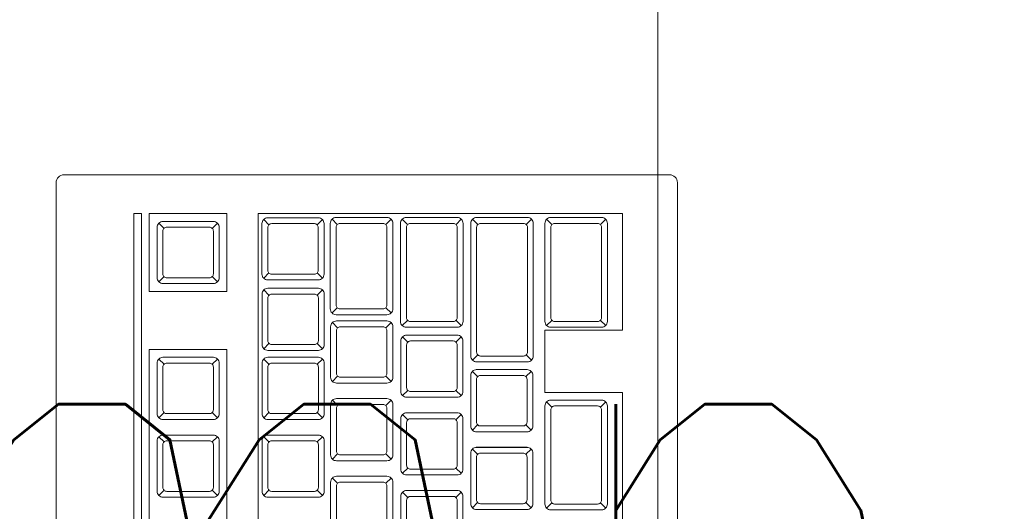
# Model space of a CAD drawing. Header units: millimetres. Extents: x 24385 to 79107, y -56478 to -23676.
# Tile 238 of 256: x 28360 to 28385, y -25845 to -25833. Entities that reach past the tile are written whole.
import ezdxf
from ezdxf.enums import TextEntityAlignment as Align

# ---------------------------------------------------------------- set-up
doc = ezdxf.new("R2010")
doc.units = ezdxf.units.MM
doc.header["$LTSCALE"] = 2
for name, color, linetype, lineweight in [('0_OPIS', 7, 'Continuous', 13), ('3DPLAN_A_TABELKA POMIESZCZEŃ', 7, 'Continuous', 0), ('Opisy', 7, 'Continuous', 13)]:
    doc.layers.add(name, color=color, linetype=linetype, lineweight=lineweight)
for name, color, linetype in [('3DPLAN_A_KRESKOWANIE 1', 253, 'Continuous'), ('3DPLAN_A_OPIS', 8, 'Continuous'), ('_WLK_oznaczenia', 211, 'Continuous')]:
    doc.layers.add(name, color=color, linetype=linetype)
doc.layers.add('FURNITURE ZD 1 500', color=7, linetype='Continuous', lineweight=13, true_color=0x9fa8a5)
doc.styles.add('ARIAL', font='arial.ttf')
doc.styles.add('GRZEJNIK', font='simplex.shx', dxfattribs={"width": 0.7})

# ---------------------------------------------------------------- blocks, each defined once
blk = doc.blocks.new('kondygnacja -1')
at = {"layer": '3DPLAN_A_KRESKOWANIE 1'}
h = blk.add_hatch(dxfattribs=at)
h.set_pattern_fill('ANSI31', color=256, scale=7.5, style=0)
h.set_pattern_definition([(45, (23044.838, -26883.88), (-16.83798, 16.83798), [])])
h.paths.add_polyline_path([(31677.485, -24430.84), (30214.868, -24430.84), (30214.868, -24470.84), (30429.606, -24470.84), (30429.606, -24477.84), (30447.606, -24477.84), (30447.606, -24818.84), (30476.606, -24818.84), (30476.606, -24470.84), (31012.606, -24470.84), (31012.606, -24478.84), (31079.606, -24478.84), (31079.606, -24470.84), (31638.606, -24470.84), (31638.606, -25036.84), (31079.606, -25036.84), (31079.606, -25028.84), (31012.606, -25028.84), (31012.606, -25036.84), (30611.38, -25036.84), (30611.38, -25072.84), (31023.606, -25072.84), (31034.606, -25082.84), (31034.606, -25330.84), (31023.606, -25340.84), (30831.396, -25340.84, -0.038531), (30832.58, -25356.183), (30832.58, -25371.84), (31079.606, -25371.84), (31079.606, -25072.84), (31638.606, -25072.84), (31638.606, -25943.84), (30832.58, -25943.84), (30832.58, -26009.84), (31677.485, -26009.84)])
h.paths.add_polyline_path([(30682.606, -26009.84), (30832.58, -26009.84), (30832.58, -25943.84), (30760.606, -25943.84), (30760.606, -25454.668), (30735.606, -25464.584), (30735.606, -25943.84), (30682.606, -25943.84)])
h.paths.add_polyline_path([(30679.606, -25371.84), (30735.606, -25371.84), (30735.606, -25464.584), (30760.606, -25454.668), (30760.606, -25371.84), (30832.58, -25371.84), (30832.58, -25356.183, 0.038531), (30831.396, -25340.84), (30679.606, -25340.84)])
h.paths.add_polyline_path([(30355.83, -25371.84), (30425.606, -25371.84), (30425.606, -25379.84), (30463.606, -25379.84), (30463.606, -25424.739), (30471.606, -25424.739), (30471.606, -25395.84), (30533.606, -25395.84), (30533.606, -25371.84), (30576.606, -25371.84), (30576.606, -25341.84), (30472.606, -25341.84), (30472.606, -25326.84), (30427.606, -25326.84), (30427.606, -25341.84), (30355.83, -25341.84)])
h.paths.add_polyline_path([(30456.606, -25936.84), (30425.606, -25936.84), (30425.606, -25945.84), (30380.606, -25945.84), (30380.606, -26009.84), (30512.606, -26009.84), (30512.606, -25943.84), (30466.606, -25943.84), (30466.606, -25712.84), (30456.606, -25712.84)])
h.paths.add_polyline_path([(28888.606, -25941.84), (28888.606, -26009.84), (29013.606, -26009.84), (29013.606, -25941.84)])
h.paths.add_polyline_path([(28591.166, -26009.84), (28591.166, -25944.84), (28547.606, -25944.84), (28547.606, -26009.84)])
h.paths.add_polyline_path([(28624.606, -25870.534), (28654.797, -25870.534), (28654.797, -25924.534), (28624.606, -25924.534), (28624.606, -25944.84), (28591.166, -25944.84), (28591.166, -26009.84), (28713.606, -26009.84), (28713.606, -25941.84), (28672.606, -25941.84), (28672.606, -25932.84), (28657.606, -25932.84), (28657.606, -25716.84), (28624.606, -25716.84)])
h.paths.add_polyline_path([(28372.606, -25944.84), (28328.606, -25944.84), (28328.606, -25907.84), (28282.606, -25907.84), (28282.606, -25944.84), (28248.606, -25944.84), (28248.606, -26009.84), (28372.606, -26009.84)])
h.paths.add_polyline_path([(28092.606, -25563.84), (28054.606, -25563.84), (28054.606, -25383.84), (28067.602, -25383.84), (28067.606, -25375.84), (28340.606, -25375.84), (28340.606, -25341.84), (28070.606, -25341.84), (28070.606, -25332.84), (28030.606, -25332.84), (28030.606, -25395.598), (28048.707, -25395.598), (28048.707, -25449.598), (28030.606, -25449.598), (28030.606, -26009.84), (28073.606, -26009.84), (28073.606, -25944.84), (28054.606, -25944.84), (28054.606, -25668.84), (28092.606, -25668.84)])
h.paths.add_polyline_path([(27949.606, -25495.746), (27949.606, -25507.746), (27983.295, -25507.746), (27983.295, -25521.746), (27949.606, -25521.746), (27949.606, -25531.84), (27999.606, -25531.84), (27999.606, -25934.84), (27982.606, -25934.84), (27982.606, -25942.84), (27947.606, -25942.84), (27947.606, -26009.84), (28026.624, -26009.84), (28026.624, -25449.598), (27999.606, -25449.598), (27999.606, -25463.84), (27949.606, -25463.84), (27949.606, -25481.746), (27983.295, -25481.746), (27983.295, -25495.746)])
h.paths.add_polyline_path([(27982.606, -25361.84), (27952.606, -25361.84), (27952.606, -25332.84), (28026.624, -25332.84), (28026.624, -25395.598), (27999.606, -25395.598), (27999.606, -25377.84), (27982.606, -25377.84)])
h.paths.add_polyline_path([(26818.606, -25892.84), (26781.485, -25892.84), (26781.485, -26009.84), (26894.541, -26009.84), (26894.541, -25942.84), (26830.606, -25942.84), (26830.606, -25930.84), (26818.606, -25930.84)])
h.paths.add_polyline_path([(26894.541, -26009.84), (27115.936, -26009.84), (27115.936, -25942.84), (26894.541, -25942.84)])
h.paths.add_polyline_path([(27115.936, -25942.84), (27115.936, -26009.84), (27466.606, -26009.84), (27466.606, -25942.84), (27427.606, -25942.84), (27427.606, -25933.84), (27384.606, -25933.84), (27384.606, -25942.84)])
h.paths.add_polyline_path([(27641.606, -25942.84), (27641.606, -26009.84), (27802.606, -26009.84), (27802.606, -25942.84)])
h.paths.add_polyline_path([(30621.105, -25040.467), (30688.374, -25040.467), (30688.374, -25072.867), (30621.105, -25072.867)], flags=24)
at = {"layer": 'FURNITURE ZD 1 500', "lineweight": 0}
for p, q in [((28365.706, -25837.59), (28375.094, -25837.59)), ((28365.706, -25866.49), (28365.706, -25837.59)), ((28375.094, -25837.59), (28375.094, -25840.59)), ((28363.285, -25837.969), (28363.15, -25837.834)), ((28364.526, -25837.969), (28364.662, -25837.834)), ((28365.987, -25837.876), (28365.851, -25837.741)), ((28367.228, -25837.876), (28367.363, -25837.741)), ((28367.746, -25837.869), (28367.611, -25837.734)), ((28368.996, -25837.869), (28369.132, -25837.734)), ((28369.555, -25837.869), (28369.42, -25837.734)), ((28370.805, -25837.869), (28370.941, -25837.734)), ((28371.364, -25837.869), (28371.228, -25837.734)), ((28372.614, -25837.869), (28372.75, -25837.734)), ((28373.273, -25837.869), (28373.137, -25837.734)), ((28374.523, -25837.869), (28374.659, -25837.734)), ((28365.987, -25839.117), (28365.851, -25839.253)), ((28367.228, -25839.117), (28367.363, -25839.253)), ((28363.285, -25839.21), (28363.15, -25839.346)), ((28364.526, -25839.21), (28364.662, -25839.346)), ((28365.988, -25839.69), (28365.853, -25839.554)), ((28367.23, -25839.69), (28367.365, -25839.554)), ((28367.746, -25840.01), (28367.611, -25840.146)), ((28368.996, -25840.01), (28369.132, -25840.146)), ((28367.755, -25840.53), (28367.62, -25840.395)), ((28368.996, -25840.53), (28369.132, -25840.395)), ((28369.555, -25840.336), (28369.42, -25840.471)), ((28370.805, -25840.336), (28370.941, -25840.471)), ((28373.273, -25840.336), (28373.137, -25840.471)), ((28374.523, -25840.336), (28374.659, -25840.471)), ((28373.094, -25840.59), (28375.094, -25840.59)), ((28373.094, -25840.59), (28373.094, -25842.19)), ((28369.562, -25840.897), (28369.427, -25840.761)), ((28369.526, -25840.715), (28370.835, -25840.715)), ((28370.804, -25840.897), (28370.939, -25840.761)), ((28365.988, -25840.931), (28365.853, -25841.066)), ((28367.23, -25840.931), (28367.365, -25841.066)), ((28363.285, -25841.467), (28363.15, -25841.332)), ((28364.526, -25841.467), (28364.662, -25841.332)), ((28365.988, -25841.467), (28365.853, -25841.332)), ((28367.23, -25841.467), (28367.365, -25841.332)), ((28371.364, -25841.225), (28371.228, -25841.361)), ((28372.614, -25841.225), (28372.75, -25841.361)), ((28371.362, -25841.784), (28371.227, -25841.649)), ((28371.326, -25841.602), (28372.634, -25841.602)), ((28372.603, -25841.784), (28372.739, -25841.649)), ((28367.755, -25841.771), (28367.62, -25841.907)), ((28368.996, -25841.771), (28369.132, -25841.907)), ((28369.562, -25842.138), (28369.427, -25842.273)), ((28370.804, -25842.138), (28370.939, -25842.273)), ((28367.755, -25842.53), (28367.62, -25842.395)), ((28368.996, -25842.53), (28369.132, -25842.395)), ((28373.094, -25842.19), (28375.094, -25842.19)), ((28373.273, -25842.569), (28373.137, -25842.434)), ((28374.523, -25842.569), (28374.659, -25842.434)), ((28375.094, -25842.19), (28375.094, -25861.49)), ((28363.285, -25842.709), (28363.15, -25842.844)), ((28364.526, -25842.709), (28364.662, -25842.844)), ((28365.988, -25842.709), (28365.853, -25842.844)), ((28367.23, -25842.709), (28367.365, -25842.844)), ((28369.562, -25842.897), (28369.427, -25842.761)), ((28369.526, -25842.715), (28370.835, -25842.715)), ((28370.804, -25842.897), (28370.939, -25842.761)), ((28371.362, -25843.025), (28371.227, -25843.161)), ((28372.603, -25843.025), (28372.739, -25843.161)), ((28363.285, -25843.467), (28363.15, -25843.332)), ((28364.526, -25843.467), (28364.662, -25843.332)), ((28365.988, -25843.467), (28365.853, -25843.332)), ((28367.23, -25843.467), (28367.365, -25843.332)), ((28371.362, -25843.784), (28371.227, -25843.649)), ((28371.326, -25843.602), (28372.634, -25843.602)), ((28372.603, -25843.784), (28372.739, -25843.649)), ((28367.755, -25843.771), (28367.62, -25843.907)), ((28368.996, -25843.771), (28369.132, -25843.907)), ((28369.562, -25844.138), (28369.427, -25844.273)), ((28370.804, -25844.138), (28370.939, -25844.273)), ((28367.755, -25844.53), (28367.62, -25844.395)), ((28368.996, -25844.53), (28369.132, -25844.395)), ((28363.285, -25844.709), (28363.15, -25844.844)), ((28364.526, -25844.709), (28364.662, -25844.844)), ((28365.988, -25844.709), (28365.853, -25844.844)), ((28367.23, -25844.709), (28367.365, -25844.844)), ((28369.526, -25844.715), (28370.835, -25844.715)), ((28369.562, -25844.897), (28369.427, -25844.761)), ((28370.804, -25844.897), (28370.939, -25844.761)), ((28371.362, -25845.025), (28371.227, -25845.161)), ((28372.603, -25845.025), (28372.739, -25845.161)), ((28373.273, -25845.036), (28373.137, -25845.171)), ((28374.523, -25845.036), (28374.659, -25845.171))]:
    blk.add_line(p, q, dxfattribs=at)
for points in [[(28360.706, -25836.59), (28376.306, -25836.59, -0.414214), (28376.506, -25836.79), (28376.506, -25882.39, -0.414214), (28376.306, -25882.59), (28360.706, -25882.59, -0.414214), (28360.506, -25882.39), (28360.506, -25836.79, -0.414214)], [(28363.256, -25839.39, -0.414214), (28363.106, -25839.24), (28363.106, -25837.94, -0.414214), (28363.256, -25837.79), (28364.556, -25837.79, -0.414214), (28364.706, -25837.94), (28364.706, -25839.24, -0.414214), (28364.556, -25839.39)], [(28365.957, -25839.297, -0.414214), (28365.807, -25839.147), (28365.807, -25837.847, -0.414214), (28365.957, -25837.697), (28367.257, -25837.697, -0.414214), (28367.407, -25837.847), (28367.407, -25839.147, -0.414214), (28367.257, -25839.297)], [(28365.957, -25839.047), (28365.957, -25837.947, -0.414214), (28366.057, -25837.847), (28367.157, -25837.847, -0.414214), (28367.257, -25837.947), (28367.257, -25839.047, -0.414214), (28367.157, -25839.147), (28366.057, -25839.147, -0.414214)], [(28367.567, -25837.84), (28367.567, -25840.04, 0.414214), (28367.717, -25840.19), (28369.026, -25840.19, 0.414214), (28369.176, -25840.04), (28369.176, -25837.84, 0.414214), (28369.026, -25837.69), (28367.717, -25837.69, 0.414214)], [(28367.817, -25840.04), (28368.926, -25840.04, 0.414214), (28369.026, -25839.94), (28369.026, -25837.94, 0.414214), (28368.926, -25837.84), (28367.817, -25837.84, 0.414214), (28367.717, -25837.94), (28367.717, -25839.94, 0.414214)], [(28370.835, -25837.69), (28369.526, -25837.69, 0.414214), (28369.376, -25837.84), (28369.376, -25840.365, 0.414214), (28369.526, -25840.515), (28370.835, -25840.515, 0.414214), (28370.985, -25840.365), (28370.985, -25837.84, 0.414214)], [(28369.526, -25840.265), (28369.526, -25837.94, -0.414214), (28369.626, -25837.84), (28370.735, -25837.84, -0.414214), (28370.835, -25837.94), (28370.835, -25840.265, -0.414214), (28370.735, -25840.365), (28369.626, -25840.365, -0.414214)], [(28372.644, -25837.69), (28371.335, -25837.69, 0.414214), (28371.185, -25837.84), (28371.185, -25841.254, 0.414214), (28371.335, -25841.404), (28372.644, -25841.404, 0.414214), (28372.794, -25841.254), (28372.794, -25837.84, 0.414214)], [(28371.435, -25841.254), (28372.544, -25841.254, 0.414214), (28372.644, -25841.154), (28372.644, -25837.94, 0.414214), (28372.544, -25837.84), (28371.435, -25837.84, 0.414214), (28371.335, -25837.94), (28371.335, -25841.154, 0.414214)], [(28373.094, -25837.84), (28373.094, -25840.365, 0.414214), (28373.244, -25840.515), (28374.552, -25840.515, 0.414214), (28374.702, -25840.365), (28374.702, -25837.84, 0.414214), (28374.552, -25837.69), (28373.244, -25837.69, 0.414214)], [(28373.344, -25840.365), (28374.452, -25840.365, 0.414214), (28374.552, -25840.265), (28374.552, -25837.94, 0.414214), (28374.452, -25837.84), (28373.344, -25837.84, 0.414214), (28373.244, -25837.94), (28373.244, -25840.265, 0.414214)], [(28363.256, -25839.14), (28363.256, -25838.04, -0.414214), (28363.356, -25837.94), (28364.456, -25837.94, -0.414214), (28364.556, -25838.04), (28364.556, -25839.14, -0.414214), (28364.456, -25839.24), (28363.356, -25839.24, -0.414214)], [(28365.959, -25841.11, -0.414214), (28365.809, -25840.96), (28365.809, -25839.66, -0.414214), (28365.959, -25839.51), (28367.259, -25839.51, -0.414214), (28367.409, -25839.66), (28367.409, -25840.96, -0.414214), (28367.259, -25841.11)], [(28365.959, -25840.86), (28365.959, -25839.76, -0.414214), (28366.059, -25839.66), (28367.159, -25839.66, -0.414214), (28367.259, -25839.76), (28367.259, -25840.86, -0.414214), (28367.159, -25840.96), (28366.059, -25840.96, -0.414214)], [(28367.726, -25841.951, -0.414214), (28367.576, -25841.801), (28367.576, -25840.501, -0.414214), (28367.726, -25840.351), (28369.026, -25840.351, -0.414214), (28369.176, -25840.501), (28369.176, -25841.801, -0.414214), (28369.026, -25841.951)], [(28367.726, -25841.701), (28367.726, -25840.601, -0.414214), (28367.826, -25840.501), (28368.926, -25840.501, -0.414214), (28369.026, -25840.601), (28369.026, -25841.701, -0.414214), (28368.926, -25841.801), (28367.826, -25841.801, -0.414214)], [(28369.533, -25842.317, -0.414214), (28369.383, -25842.167), (28369.383, -25840.867, -0.414214), (28369.533, -25840.717), (28370.833, -25840.717, -0.414214), (28370.983, -25840.867), (28370.983, -25842.167, -0.414214), (28370.833, -25842.317)], [(28369.533, -25842.067), (28369.533, -25840.967, -0.414214), (28369.633, -25840.867), (28370.733, -25840.867, -0.414214), (28370.833, -25840.967), (28370.833, -25842.067, -0.414214), (28370.733, -25842.167), (28369.633, -25842.167, -0.414214)], [(28363.256, -25842.888, -0.414214), (28363.106, -25842.738), (28363.106, -25841.438, -0.414214), (28363.256, -25841.288), (28364.556, -25841.288, -0.414214), (28364.706, -25841.438), (28364.706, -25842.738, -0.414214), (28364.556, -25842.888)], [(28365.959, -25842.888, -0.414214), (28365.809, -25842.738), (28365.809, -25841.438, -0.414214), (28365.959, -25841.288), (28367.259, -25841.288, -0.414214), (28367.409, -25841.438), (28367.409, -25842.738, -0.414214), (28367.259, -25842.888)], [(28363.256, -25842.638), (28363.256, -25841.538, -0.414214), (28363.356, -25841.438), (28364.456, -25841.438, -0.414214), (28364.556, -25841.538), (28364.556, -25842.638, -0.414214), (28364.456, -25842.738), (28363.356, -25842.738, -0.414214)], [(28365.959, -25842.638), (28365.959, -25841.538, -0.414214), (28366.059, -25841.438), (28367.159, -25841.438, -0.414214), (28367.259, -25841.538), (28367.259, -25842.638, -0.414214), (28367.159, -25842.738), (28366.059, -25842.738, -0.414214)], [(28371.333, -25843.205, -0.414214), (28371.183, -25843.055), (28371.183, -25841.755, -0.414214), (28371.333, -25841.605), (28372.633, -25841.605, -0.414214), (28372.783, -25841.755), (28372.783, -25843.055, -0.414214), (28372.633, -25843.205)], [(28371.333, -25842.955), (28371.333, -25841.855, -0.414214), (28371.433, -25841.755), (28372.533, -25841.755, -0.414214), (28372.633, -25841.855), (28372.633, -25842.955, -0.414214), (28372.533, -25843.055), (28371.433, -25843.055, -0.414214)], [(28367.726, -25843.951, -0.414214), (28367.576, -25843.801), (28367.576, -25842.501, -0.414214), (28367.726, -25842.351), (28369.026, -25842.351, -0.414214), (28369.176, -25842.501), (28369.176, -25843.801, -0.414214), (28369.026, -25843.951)], [(28374.552, -25845.215, 0.414214), (28374.702, -25845.065), (28374.702, -25842.54, 0.414214), (28374.552, -25842.39), (28373.244, -25842.39, 0.414214), (28373.094, -25842.54), (28373.094, -25845.065, 0.414214), (28373.244, -25845.215)], [(28367.726, -25843.701), (28367.726, -25842.601, -0.414214), (28367.826, -25842.501), (28368.926, -25842.501, -0.414214), (28369.026, -25842.601), (28369.026, -25843.701, -0.414214), (28368.926, -25843.801), (28367.826, -25843.801, -0.414214)], [(28373.244, -25844.965), (28373.244, -25842.64, -0.414214), (28373.344, -25842.54), (28374.452, -25842.54, -0.414214), (28374.552, -25842.64), (28374.552, -25844.965, -0.414214), (28374.452, -25845.065), (28373.344, -25845.065, -0.414214)], [(28369.533, -25844.317, -0.414214), (28369.383, -25844.167), (28369.383, -25842.867, -0.414214), (28369.533, -25842.717), (28370.833, -25842.717, -0.414214), (28370.983, -25842.867), (28370.983, -25844.167, -0.414214), (28370.833, -25844.317)], [(28369.533, -25844.067), (28369.533, -25842.967, -0.414214), (28369.633, -25842.867), (28370.733, -25842.867, -0.414214), (28370.833, -25842.967), (28370.833, -25844.067, -0.414214), (28370.733, -25844.167), (28369.633, -25844.167, -0.414214)], [(28363.256, -25844.888, -0.414214), (28363.106, -25844.738), (28363.106, -25843.438, -0.414214), (28363.256, -25843.288), (28364.556, -25843.288, -0.414214), (28364.706, -25843.438), (28364.706, -25844.738, -0.414214), (28364.556, -25844.888)], [(28363.256, -25844.638), (28363.256, -25843.538, -0.414214), (28363.356, -25843.438), (28364.456, -25843.438, -0.414214), (28364.556, -25843.538), (28364.556, -25844.638, -0.414214), (28364.456, -25844.738), (28363.356, -25844.738, -0.414214)], [(28365.959, -25844.888, -0.414214), (28365.809, -25844.738), (28365.809, -25843.438, -0.414214), (28365.959, -25843.288), (28367.259, -25843.288, -0.414214), (28367.409, -25843.438), (28367.409, -25844.738, -0.414214), (28367.259, -25844.888)], [(28365.959, -25844.638), (28365.959, -25843.538, -0.414214), (28366.059, -25843.438), (28367.159, -25843.438, -0.414214), (28367.259, -25843.538), (28367.259, -25844.638, -0.414214), (28367.159, -25844.738), (28366.059, -25844.738, -0.414214)], [(28371.333, -25845.205, -0.414214), (28371.183, -25845.055), (28371.183, -25843.755, -0.414214), (28371.333, -25843.605), (28372.633, -25843.605, -0.414214), (28372.783, -25843.755), (28372.783, -25845.055, -0.414214), (28372.633, -25845.205)], [(28371.333, -25844.955), (28371.333, -25843.855, -0.414214), (28371.433, -25843.755), (28372.533, -25843.755, -0.414214), (28372.633, -25843.855), (28372.633, -25844.955, -0.414214), (28372.533, -25845.055), (28371.433, -25845.055, -0.414214)], [(28367.726, -25845.951, -0.414214), (28367.576, -25845.801), (28367.576, -25844.501, -0.414214), (28367.726, -25844.351), (28369.026, -25844.351, -0.414214), (28369.176, -25844.501), (28369.176, -25845.801, -0.414214), (28369.026, -25845.951)], [(28367.726, -25845.701), (28367.726, -25844.601, -0.414214), (28367.826, -25844.501), (28368.926, -25844.501, -0.414214), (28369.026, -25844.601), (28369.026, -25845.701, -0.414214), (28368.926, -25845.801), (28367.826, -25845.801, -0.414214)], [(28369.533, -25846.317, -0.414214), (28369.383, -25846.167), (28369.383, -25844.867, -0.414214), (28369.533, -25844.717), (28370.833, -25844.717, -0.414214), (28370.983, -25844.867), (28370.983, -25846.167, -0.414214), (28370.833, -25846.317)], [(28369.533, -25846.067), (28369.533, -25844.967, -0.414214), (28369.633, -25844.867), (28370.733, -25844.867, -0.414214), (28370.833, -25844.967), (28370.833, -25846.067, -0.414214), (28370.733, -25846.167), (28369.633, -25846.167, -0.414214)]]:
    blk.add_lwpolyline(points, format="xyb", close=True, dxfattribs=at)
for points in [[(28362.706, -25837.59), (28362.706, -25873.19), (28362.506, -25873.19), (28362.506, -25837.59)], [(28362.906, -25837.59), (28362.906, -25839.59), (28364.906, -25839.59), (28364.906, -25837.59)], [(28362.906, -25849.09), (28362.906, -25841.09), (28364.906, -25841.09), (28364.906, -25849.09)]]:
    blk.add_lwpolyline(points, close=True, dxfattribs=at)
at = {"layer": 'Opisy', "ltscale": 0.5}
blk.add_line((28376, -25807.717), (28376, -26168.281), dxfattribs=at)
at = {"layer": '3DPLAN_A_OPIS', "color": 1, "lineweight": 30, "style": 'ARIAL'}
for tag, p in [('PRZESUNIĘCIE_WEJŚCIA', (27655.165, -24535.333)), ('WYŁĄCZONE', (27007.179, -24723.982)), ('Z_OPRACOWANIA', (26996.84, -24746.417)), ('WYŁĄCZONE', (30803.053, -24760.867)), ('Z_OPRACOWANIA', (30792.713, -24783.301)), ('WYŁĄCZONE', (28894.898, -24826.593)), ('Z_OPRACOWANIA', (28884.559, -24849.027)), ('POWIĘKSZENIE_WEJŚCIA', (28313.679, -25144.412)), ('POWIĘKSZENIE_WEJŚCIA', (29600.622, -25191.363)), ('POWIĘKSZENIE_WEJŚCIA', (28011.449, -25235.417)), ('WYŁĄCZONE', (29754.423, -25678.169)), ('Z_OPRACOWANIA', (29744.084, -25700.603)), ('WYJŚCIE_EWAKUACYJNE', (27763.791, -26106.068))]:
    blk.add_attdef(tag, p, '', height=12, dxfattribs=at)
at = {"layer": '3DPLAN_A_OPIS', "color": 0, "lineweight": 30, "style": 'ARIAL'}
for tag, p in [('UGUL_1', (29350.296, -24586.012)), ('UGUL_2', (29622.921, -24586.012)), ('UGUL_3', (29833.15, -24586.012))]:
    blk.add_attdef(tag, p, '', height=12, dxfattribs=at)
at = {"layer": '3DPLAN_A_TABELKA POMIESZCZEŃ', "ltscale": 0.5, "style": 'ARIAL'}
for tag, p in [('KURTYNA', (27861.913, -26064.849)), ('POWIETRZNA', (27861.913, -26084.562))]:
    blk.add_attdef(tag, p, '', height=12, dxfattribs=at)

msp = doc.modelspace()

# ---------------------------------------------------------------- block references
at = {"layer": '0_OPIS'}
msp.add_blockref('kondygnacja -1', (0, 0), dxfattribs=at)

# ---------------------------------------------------------------- texts
at = {"layer": '_WLK_oznaczenia', "style": 'GRZEJNIK', "width": 0.7}
msp.add_text('pompa podumywalkowa', height=19.13386, dxfattribs=at).set_placement((28439.782, -25855.253), align=Align.CENTER)

doc.saveas('drawing.dxf')
